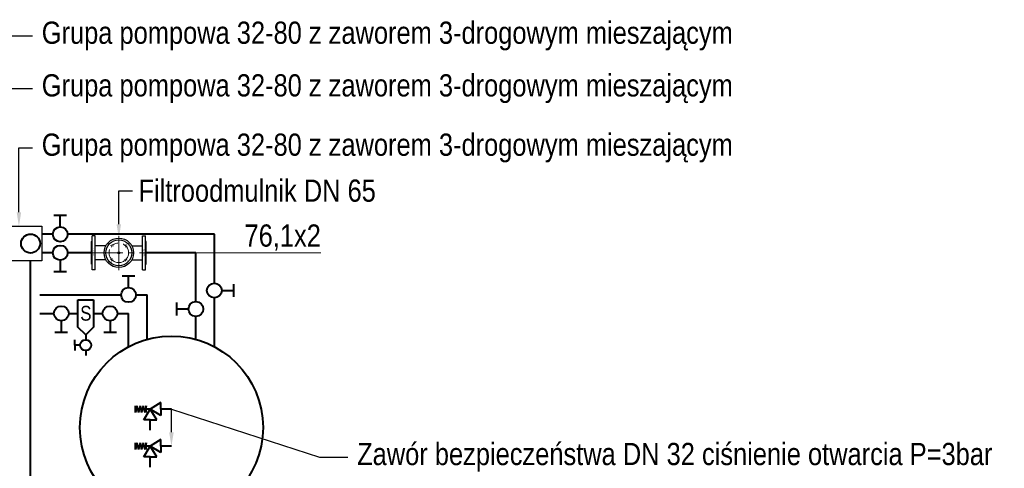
# Model space of a CAD drawing. Header units: centimetres. Extents: x 22052 to 56535, y 76485 to 78519.
# Tile 148 of 235: x 48323 to 48855, y 78097 to 78340. Entities that reach past the tile are written whole.
import ezdxf
from ezdxf import colors
from ezdxf.entities.mleader import LeaderData, LeaderLine
from ezdxf.lldxf.tags import DXFTag
from ezdxf.math import Vec2, Vec3

# ---------------------------------------------------------------- set-up
doc = ezdxf.new("R2010")
doc.units = ezdxf.units.CM
doc.linetypes.add('CENTER', pattern=[0.55, 0.37, -0.06, 0.06, -0.06])
doc.layers.add('DETAL', color=250, linetype='Continuous')
for name, color, linetype, lineweight in [('IS_gaz 2', 44, 'Continuous', 35), ('IS_Opis', 250, 'Continuous', 9), ('IS_Powrót', 5, 'DASH', 40), ('IS_Zasilanie', 1, 'SOLID', 40), ('IS_Zimna_woda', 5, 'SOLID', 40), ('Opis', 150, 'Continuous', 9), ('Osie', 1, 'CENTER', 5)]:
    doc.layers.add(name, color=color, linetype=linetype, lineweight=lineweight)
doc.styles.add('styl1', font='ARIALN.TTF')
tags = doc.linetypes.add('DASH', pattern=[15, 10, -5]).pattern_tags.tags
tags[6:7] = [DXFTag(74, 4), DXFTag(75, 0), DXFTag(340, '0'), DXFTag(46, 0.0), DXFTag(50, 0.0), DXFTag(44, 0.0), DXFTag(45, 0.0)]
tags[4:5] = [DXFTag(74, 4), DXFTag(75, 0), DXFTag(340, '0'), DXFTag(46, 0.0), DXFTag(50, 0.0), DXFTag(44, 0.0), DXFTag(45, 0.0)]
tags = doc.linetypes.add('SOLID', pattern=[10, 10, 0]).pattern_tags.tags
tags[6:7] = [DXFTag(74, 4), DXFTag(75, 0), DXFTag(340, '0'), DXFTag(46, 0.0), DXFTag(50, 0.0), DXFTag(44, 0.0), DXFTag(45, 0.0)]
tags[4:5] = [DXFTag(74, 4), DXFTag(75, 0), DXFTag(340, '0'), DXFTag(46, 0.0), DXFTag(50, 0.0), DXFTag(44, 0.0), DXFTag(45, 0.0)]

# ---------------------------------------------------------------- blocks, each defined once
blk = doc.blocks.new('Zaworek')
at = {"layer": 'IS_Zimna_woda', "color": 18, "true_color": 0x000000}
for p, q in [((2, 0), (5.15, 0)), ((5.15, 1.72), (5.15, -1.72))]:
    blk.add_line(p, q, dxfattribs=at)
blk.add_circle((0, 0), 2, dxfattribs=at)
blk = doc.blocks.new('zaworbezp')
at = {"layer": 'IS_Zimna_woda', "color": 18, "true_color": 0x000000}
for p, q in [((9811.75, 1011.57), (9811.75, 1005.87)), ((9806.01, 1000.13), (9806.01, 1003.63)), ((9806.01, 1003.63), (9811.75, 1000.13)), ((9811.75, 1005.87), (9808.25, 1005.87)), ((9808.25, 1005.87), (9811.75, 1000.13)), ((9811.75, 1005.87), (9815.25, 1005.87)), ((9815.25, 1005.87), (9811.75, 1000.13)), ((9800.31, 1000.13), (9806.01, 1000.13)), ((9806.01, 1000.13), (9806.01, 996.63)), ((9806.01, 996.63), (9811.75, 1000.13)), ((9810.01, 997.98), (9813.48, 997.98)), ((9813.48, 997.98), (9810.01, 997.14)), ((9813.48, 996.3), (9810.01, 997.14)), ((9813.48, 996.3), (9810.01, 995.46)), ((9813.48, 994.62), (9810.01, 995.46)), ((9811.75, 1000.13), (9811.75, 997.98)), ((9813.48, 994.62), (9810.01, 993.78)), ((9813.48, 992.94), (9810.01, 993.78)), ((9813.48, 992.94), (9810.01, 992.1)), ((9810.01, 992.1), (9813.48, 992.1))]:
    blk.add_line(p, q, dxfattribs=at)
blk = doc.blocks.new('Filtroodmulnik DN65')
at = {"layer": 'DETAL', "color": 7, "linetype": 'Continuous'}
for p, q in [((32977.65, 73236.65), (32977.65, 73255.15)), ((32979.35, 73255.15), (32977.65, 73255.15)), ((32979.35, 73236.65), (32979.35, 73255.15)), ((33004.85, 73236.65), (33004.85, 73255.15)), ((33004.85, 73236.65), (33004.85, 73255.15)), ((33004.85, 73255.15), (33006.55, 73255.15)), ((33006.55, 73236.65), (33006.55, 73255.15)), ((32977.35, 73252), (32977.65, 73252.24)), ((32977.35, 73239.8), (32977.35, 73252)), ((32985.12, 73249.7), (32979.35, 73249.7)), ((32999.08, 73249.7), (33004.85, 73249.7)), ((33006.85, 73252), (33006.55, 73252.24)), ((33006.85, 73239.8), (33006.85, 73252)), ((32977.35, 73239.8), (32977.65, 73239.55)), ((32985.12, 73242.09), (32979.35, 73242.09)), ((32999.08, 73242.09), (33004.85, 73242.09)), ((33006.85, 73239.8), (33006.55, 73239.55)), ((32979.35, 73236.65), (32977.65, 73236.65)), ((33004.85, 73236.65), (33006.55, 73236.65))]:
    blk.add_line(p, q, dxfattribs=at)
for radius in [7.95, 7]:
    blk.add_circle((32992.1, 73245.9), radius, dxfattribs=at)
at = {"layer": 'DETAL', "color": 7}
for radius in [0.524, 0.466]:
    blk.add_circle((32992.1, 73245.9), radius, dxfattribs=at)
at = {"layer": 'Osie', "color": 5, "linetype": 'CENTER', "ltscale": 50}
for p, q in [((32992.1, 73236.45), (32992.1, 73255.35)), ((32975.85, 73245.9), (33008.35, 73245.9))]:
    blk.add_line(p, q, dxfattribs=at)
at = {"layer": 'Osie', "color": 5, "ltscale": 10}
for p, q in [((32989.05, 73249.46), (32987.64, 73249.84)), ((32988.54, 73250.35), (32988.16, 73248.94)), ((32996.55, 73249.46), (32995.14, 73249.84)), ((32995.65, 73248.94), (32996.03, 73250.35)), ((32987.64, 73242.34), (32989.05, 73241.96)), ((32988.54, 73242.86), (32988.16, 73241.45)), ((32995.14, 73242.34), (32996.55, 73241.96)), ((32995.65, 73241.45), (32996.03, 73242.86))]:
    blk.add_line(p, q, dxfattribs=at)
at = {"layer": 'Osie', "color": 5, "linetype": 'CENTER', "ltscale": 50}
blk.add_circle((32992.1, 73245.9), 5.3, dxfattribs=at)
at = {"layer": 'Opis', "width": 0.8}
for p in [(32978.75, 73243.9), (33005.94, 73243.89)]:
    blk.add_text('DN65 PN16bar', height=0.5, rotation=90, dxfattribs=at).set_placement(p)
blk = doc.blocks.new('Separator')
at = {"layer": 'IS_Zimna_woda', "color": 18, "true_color": 0x000000}
for p, q in [((54943.13, 76694.45), (54957.96, 76694.45)), ((54943.13, 76686.06), (54943.13, 76694.45)), ((54957.96, 76694.45), (54962.15, 76690.26)), ((54962.15, 76690.26), (54957.96, 76686.06)), ((54962.15, 76690.26), (54964.75, 76690.26)), ((54970.68, 76690.26), (54973.27, 76690.26)), ((54957.96, 76686.06), (54943.13, 76686.06)), ((54967.71, 76684.32), (54964.75, 76684.32)), ((54967.71, 76687.29), (54967.71, 76684.32)), ((54967.71, 76684.32), (54970.68, 76684.32))]:
    blk.add_line(p, q, dxfattribs=at)
blk.add_circle((54967.71, 76690.26), 2.97, dxfattribs=at)
at = {"layer": 'IS_Zimna_woda', "color": 18, "true_color": 0x000000, "insert": (54950.52, 76690.35), "char_height": 8, "attachment_point": 5, "rotation": 90, "style": 'styl1'}
blk.add_mtext_dynamic_manual_height_columns('\\pxqc;S', width=8.2982, gutter_width=12.5, heights=[14.83], dxfattribs=at)

msp = doc.modelspace()

# ---------------------------------------------------------------- linework, layer by layer
at = {"color": 1}
msp.add_lwpolyline([(48310.32, 78209.23), (48310.32, 78228.05), (48334.98, 78228.05), (48334.98, 78209.23)], close=True, dxfattribs=at)
at = {"layer": 'IS_Opis'}
msp.add_line((48485.88, 78213.64), (48418.31, 78213.64), dxfattribs=at)
at = {"layer": 'IS_Powrót'}
for p, q in [((48340.98, 78213.64), (48334.98, 78213.64)), ((48361.9, 78213.64), (48348.98, 78213.64)), ((48418.31, 78213.64), (48391.4, 78213.64)), ((48418.31, 78187.26), (48418.31, 78213.64)), ((48328.96, 77667.7), (48328.96, 78209.23)), ((48333.96, 78180.88), (48341.55, 78180.88)), ((48349.55, 78180.88), (48354.55, 78180.88)), ((48362.94, 78180.88), (48367.91, 78180.88)), ((48375.91, 78180.88), (48381.91, 78180.88)), ((48381.91, 78162.87), (48381.91, 78180.88)), ((48418.31, 78166.86), (48418.31, 78179.26))]:
    msp.add_line(p, q, dxfattribs=at)
msp.add_circle((48328.96, 78218.64), 5.12, dxfattribs=at)
at = {"layer": 'IS_Zasilanie'}
for p, q in [((48340.98, 78223.64), (48334.98, 78223.64)), ((48428.31, 78223.64), (48348.98, 78223.64)), ((48428.31, 78197.26), (48428.31, 78223.64)), ((48333.96, 78190.88), (48377.91, 78190.88)), ((48385.91, 78190.88), (48391.91, 78190.88)), ((48391.91, 78166.86), (48391.91, 78190.88)), ((48428.31, 78162.87), (48428.31, 78189.26))]:
    msp.add_line(p, q, dxfattribs=at)
msp.add_circle((48405.11, 78119.15), 49.5, dxfattribs=at)

# ---------------------------------------------------------------- block references
at = {"layer": 'IS_gaz 2', "color": 18, "true_color": 0x000000, "xscale": 1.999999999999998, "yscale": 1.999999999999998, "zscale": 1.999999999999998}
for p, rotation in [((48344.98, 78213.64), 270), ((48381.91, 78190.88), 89.99999999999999), ((48345.55, 78180.88), 270), ((48371.91, 78180.88), 270), ((48418.31, 78183.26), 180)]:
    msp.add_blockref('Zaworek', p, dxfattribs=dict(at, rotation=rotation))
msp.add_blockref('Zaworek', (48428.31, 78193.26), dxfattribs=at)
at = {"layer": 'IS_Powrót', "rotation": 270}
msp.add_blockref('Separator', (-28331.51, 133131.43), dxfattribs=at)
at = {"layer": 'IS_Powrót', "xscale": -1, "rotation": 270}
for p in [(47393.54, 68317.4), (47393.54, 68297.4)]:
    msp.add_blockref('zaworbezp', p, dxfattribs=at)
at = {"layer": 'IS_Zasilanie'}
msp.add_blockref('Filtroodmulnik DN65', (15384.55, 4967.74), dxfattribs=at)

# ---------------------------------------------------------------- next in the draw order: leaders
at = {"layer": 'IS_Opis'}
ml = msp.add_multileader_mtext('Standard', dxfattribs=at)
ml.set_content('\\A1;{\\C256;\\c0;Grupa pompowa 32-80 z zaworem 3-drogowym mieszającym}', color=256, style='styl1')
ml.set_leader_properties()
ml.build(insert=Vec2(0, 0))
ml.multileader.update_dxf_attribs({"dogleg_length": 5, "arrow_head_size": 7.5})
ctx = ml.context
ctx.base_point, ctx.char_height, ctx.arrow_head_size, ctx.landing_gap_size, ctx.plane_origin = Vec3(48329.99, 78330.83), 12, 7.5, 5, Vec3(48211.56, 78176.07)
notes = []
notes.append((ctx, [(0, (1, 1, 0), (48273.34, 78330.83), (1, 0), 56.65, [(0, [(48273.34, 78228.05)], 0, [])])]))
ctx.mtext.insert, ctx.mtext.width, ctx.mtext.defined_height, ctx.mtext.flow_direction = Vec3(48334.99, 78338.6), 381.9494, 76.92, 5
ctx.mtext.has_bg_fill, ctx.mtext.bg_color, ctx.mtext.bg_scale_factor, ctx.mtext.bg_transparency, ctx.mtext.use_window_bg_color = 1, -1073741824, 1, 0, 1
ml = msp.add_multileader_mtext('Standard', dxfattribs=at)
ml.set_content('\\A1;{\\C256;\\c0;Zawór bezpieczeństwa DN 32 ciśnienie otwarcia P=3bar}', color=256, style='styl1')
ml.set_leader_properties()
ml.build(insert=Vec2(0, 0))
ml.multileader.update_dxf_attribs({"dogleg_length": 5, "arrow_head_size": 7.5})
ctx = ml.context
ctx.base_point, ctx.char_height, ctx.arrow_head_size, ctx.landing_gap_size, ctx.plane_origin = Vec3(48500.48, 78103.23), 12, 7.5, 5, Vec3(48423.39, 77978.11)
notes.append((ctx, [(0, (1, 1, 0), (48485.17, 78103.23), (1, 0), 15.31, [(1, [(48405.11, 78109.15), (48405.11, 78129.15)], 0, [])])]))
ctx.mtext.insert, ctx.mtext.width, ctx.mtext.defined_height, ctx.mtext.flow_direction = Vec3(48505.48, 78110.9), 349.846, 76.92, 5
ctx.mtext.has_bg_fill, ctx.mtext.bg_color, ctx.mtext.bg_scale_factor, ctx.mtext.bg_transparency, ctx.mtext.use_window_bg_color = 1, -1073741824, 1, 0, 1
for ctx, leaders in notes:
    for number, flags, end, landing, length, lines in leaders:
        leader = LeaderData()
        leader.index, (leader.has_last_leader_line, leader.has_dogleg_vector, leader.attachment_direction) = number, flags
        leader.last_leader_point, leader.dogleg_vector, leader.dogleg_length = Vec3(end), Vec3(landing), length
        for number, points, colour, breaks in lines:
            line = LeaderLine()
            line.index, line.vertices, line.color, line.breaks = number, Vec3.list(points), colors.encode_raw_color(colour), breaks
            leader.lines.append(line)
        ctx.leaders.append(leader)

# ---------------------------------------------------------------- next in the draw order: block references
at = {"layer": 'IS_gaz 2', "color": 18, "true_color": 0x000000, "xscale": 1.999999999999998, "yscale": 1.999999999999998, "zscale": 1.999999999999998, "rotation": 89.99999999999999}
msp.add_blockref('Zaworek', (48344.98, 78223.64), dxfattribs=at)

# ---------------------------------------------------------------- next in the draw order: texts
at = {"layer": 'IS_Opis', "insert": (48485.88, 78228.96), "char_height": 12, "attachment_point": 3, "style": 'styl1'}
msp.add_mtext_dynamic_manual_height_columns('\\pxqr;76,1x2', width=79.2717, gutter_width=12.5, heights=[0], dxfattribs=at)

# ---------------------------------------------------------------- next in the draw order: leaders
at = {"layer": 'IS_Opis'}
ml = msp.add_multileader_mtext('Standard', dxfattribs=at)
ml.set_content('\\A1;{\\C256;\\c0;Filtroodmulnik DN 65}', color=256, style='styl1')
ml.set_leader_properties()
ml.build(insert=Vec2(0, 0))
ml.multileader.update_dxf_attribs({"dogleg_length": 5, "arrow_head_size": 7.5})
ctx = ml.context
ctx.base_point, ctx.char_height, ctx.arrow_head_size, ctx.landing_gap_size, ctx.plane_origin = Vec3(48383.99, 78247.13), 12, 7.5, 5, Vec3(48314.86, 78169.61)
ctx.text_align_type = 2
notes = []
notes.append((ctx, [(0, (1, 1, 0), (48376.65, 78247.13), (1, 0), 7.34, [(0, [(48376.65, 78221.59)], 0, [])])]))
ctx.mtext.insert, ctx.mtext.width, ctx.mtext.defined_height, ctx.mtext.alignment, ctx.mtext.flow_direction = Vec3(48515.6, 78253.24), 142.3147, 76.92, 3, 5
ctx.mtext.has_bg_fill, ctx.mtext.bg_color, ctx.mtext.bg_scale_factor, ctx.mtext.bg_transparency, ctx.mtext.use_window_bg_color = 1, -1073741824, 1, 0, 1
for ctx, leaders in notes:
    for number, flags, end, landing, length, lines in leaders:
        leader = LeaderData()
        leader.index, (leader.has_last_leader_line, leader.has_dogleg_vector, leader.attachment_direction) = number, flags
        leader.last_leader_point, leader.dogleg_vector, leader.dogleg_length = Vec3(end), Vec3(landing), length
        for number, points, colour, breaks in lines:
            line = LeaderLine()
            line.index, line.vertices, line.color, line.breaks = number, Vec3.list(points), colors.encode_raw_color(colour), breaks
            leader.lines.append(line)
        ctx.leaders.append(leader)

# ---------------------------------------------------------------- next in the draw order: leaders
ml = msp.add_multileader_mtext('Standard', dxfattribs=at)
ml.set_content('\\A1;{\\C256;\\c0;Grupa pompowa 32-80 z zaworem 3-drogowym mieszającym}', color=256, style='styl1')
ml.set_leader_properties()
ml.build(insert=Vec2(0, 0))
ml.multileader.update_dxf_attribs({"dogleg_length": 5, "arrow_head_size": 7.5})
ctx = ml.context
ctx.base_point, ctx.char_height, ctx.arrow_head_size, ctx.landing_gap_size, ctx.plane_origin = Vec3(48329.99, 78302.38), 12, 7.5, 5, Vec3(48236.21, 78147.62)
notes = []
notes.append((ctx, [(0, (1, 1, 0), (48298, 78302.38), (1, 0), 32, [(0, [(48298, 78228.05)], 0, [])])]))
ctx.mtext.insert, ctx.mtext.width, ctx.mtext.defined_height, ctx.mtext.flow_direction = Vec3(48334.99, 78310.14), 381.9494, 76.92, 5
ctx.mtext.has_bg_fill, ctx.mtext.bg_color, ctx.mtext.bg_scale_factor, ctx.mtext.bg_transparency, ctx.mtext.use_window_bg_color = 1, -1073741824, 1, 0, 1
for ctx, leaders in notes:
    for number, flags, end, landing, length, lines in leaders:
        leader = LeaderData()
        leader.index, (leader.has_last_leader_line, leader.has_dogleg_vector, leader.attachment_direction) = number, flags
        leader.last_leader_point, leader.dogleg_vector, leader.dogleg_length = Vec3(end), Vec3(landing), length
        for number, points, colour, breaks in lines:
            line = LeaderLine()
            line.index, line.vertices, line.color, line.breaks = number, Vec3.list(points), colors.encode_raw_color(colour), breaks
            leader.lines.append(line)
        ctx.leaders.append(leader)

# ---------------------------------------------------------------- next in the draw order: leaders
ml = msp.add_multileader_mtext('Standard', dxfattribs=at)
ml.set_content('\\A1;{\\C256;\\c0;Grupa pompowa 32-80 z zaworem 3-drogowym mieszającym}', color=256, style='styl1')
ml.set_leader_properties()
ml.build(insert=Vec2(0, 0))
ml.multileader.update_dxf_attribs({"dogleg_length": 5, "arrow_head_size": 7.5})
ctx = ml.context
ctx.base_point, ctx.char_height, ctx.arrow_head_size, ctx.landing_gap_size, ctx.plane_origin = Vec3(48329.99, 78270.31), 12, 7.5, 5, Vec3(48260.87, 78115.55)
notes = []
notes.append((ctx, [(0, (1, 1, 0), (48322.65, 78270.31), (1, 0), 7.34, [(0, [(48322.65, 78228.05)], 0, [])])]))
ctx.mtext.insert, ctx.mtext.width, ctx.mtext.defined_height, ctx.mtext.flow_direction = Vec3(48334.99, 78278.08), 381.9494, 76.92, 5
ctx.mtext.has_bg_fill, ctx.mtext.bg_color, ctx.mtext.bg_scale_factor, ctx.mtext.bg_transparency, ctx.mtext.use_window_bg_color = 1, -1073741824, 1, 0, 1
for ctx, leaders in notes:
    for number, flags, end, landing, length, lines in leaders:
        leader = LeaderData()
        leader.index, (leader.has_last_leader_line, leader.has_dogleg_vector, leader.attachment_direction) = number, flags
        leader.last_leader_point, leader.dogleg_vector, leader.dogleg_length = Vec3(end), Vec3(landing), length
        for number, points, colour, breaks in lines:
            line = LeaderLine()
            line.index, line.vertices, line.color, line.breaks = number, Vec3.list(points), colors.encode_raw_color(colour), breaks
            leader.lines.append(line)
        ctx.leaders.append(leader)

doc.saveas('drawing.dxf')
